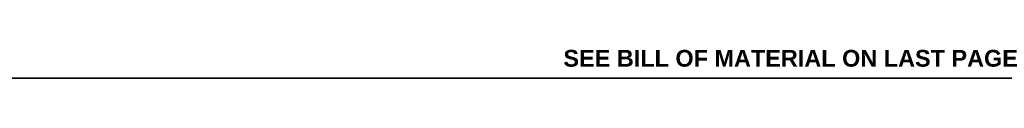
# Model space of a CAD drawing. Header units: inches. Extents: x 3 to 173, y 3 to 113.
# Tile 2 of 57: x 61.09 to 134.32, y 2.65 to 4.77. Entities that reach past the tile are written whole.
import ezdxf

# ---------------------------------------------------------------- set-up
doc = ezdxf.new("R2010")
doc.units = ezdxf.units.IN
doc.header["$LTSCALE"] = 10.4
doc.header["$MEASUREMENT"] = 0
doc.layers.get('0').update_dxf_attribs({"lineweight": 25})
doc.layers.add('Sketch Geometry(ANSI)', color=7, linetype='Continuous', lineweight=25)
doc.layers.add('Symbols(ANSI)', color=7, linetype='Continuous', lineweight=25)
doc.styles.add('Current-ANSI', font='arial.ttf')
doc.styles.add('Dimension-ANSI', font='arialbd.ttf')

# ---------------------------------------------------------------- blocks, each defined once
blk = doc.blocks.new('Borders 3_EXM - B (Inch)')
at = {"layer": 'Sketch Geometry(ANSI)', "linetype": 'Continuous', "lineweight": 35}
blk.add_line((0.3979, 0.2545), (16.3979, 0.2545), dxfattribs=at)
at = {"layer": 'Symbols(ANSI)', "color": 7, "style": 'Current-ANSI'}
blk.add_attdef('FILENAME_AND_PATH_001', (5.9364, 10.7181), '', height=0.09, dxfattribs=at)

msp = doc.modelspace()

# ---------------------------------------------------------------- block references
at = {"xscale": 10.4, "yscale": 10.4, "zscale": 10.4}
msp.add_blockref('Borders 3_EXM - B (Inch)', (0, 0), dxfattribs=at)

# ---------------------------------------------------------------- texts
at = {"layer": 'Symbols(ANSI)', "color": 7, "insert": (118.43203, 4.126), "char_height": 1.248, "width": 33.8120507, "attachment_point": 5, "style": 'Dimension-ANSI'}
msp.add_mtext('\\fArial|b1|i0;SEE BILL OF MATERIAL ON LAST PAGE', dxfattribs=at)

doc.saveas('drawing.dxf')
